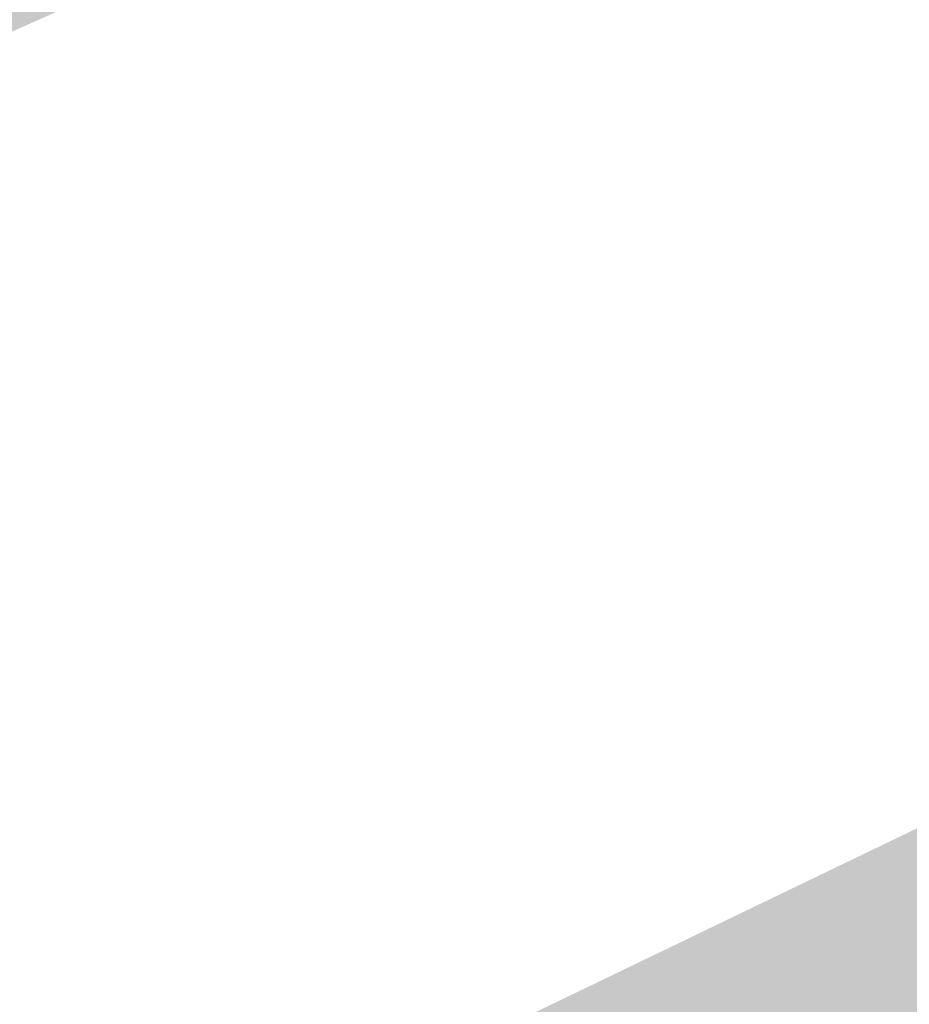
# Model space of a CAD drawing. Header units: millimetres. Extents: x 3267 to 3416, y 1494 to 1704.
# Tile 15 of 256: x 3318 to 3324, y 1622 to 1629. Entities that reach past the tile are written whole.
import ezdxf

# ---------------------------------------------------------------- set-up
doc = ezdxf.new("R2010")
doc.units = ezdxf.units.MM
doc.layers.get('0').update_dxf_attribs({"lineweight": 5})
doc.layers.add('1_trawa', color=94, linetype='Continuous', lineweight=13)
picture_1 = doc.add_image_def('image1.jpg', size_in_pixel=(9921, 7015))

msp = doc.modelspace()

# ---------------------------------------------------------------- hatches: boundary and pattern name
at = {"layer": '1_trawa'}
h = msp.add_hatch(dxfattribs=at)
h.set_pattern_fill('GRASS', color=256, scale=0.02)
h.paths.add_polyline_path([(3334.497, 1628.9652), (3339.0975, 1619.4213), (3348.9953, 1624.3562), (3346.994, 1628.7124), (3349.3865, 1629.9737), (3347.1512, 1634.4877)])
h.paths.add_polyline_path([(3321.0102, 1612.4815), (3332.9325, 1618.2285), (3329.2955, 1625.7736), (3317.3732, 1620.0266)])
h.paths.add_polyline_path([(3364.3966, 1640.3923), (3362.9801, 1643.7026), (3354.9045, 1640.1453), (3358.8282, 1631.2377), (3364.4592, 1633.7181), (3363.2067, 1636.6064), (3362.064, 1639.3526)])
h.paths.add_polyline_path([(3329.5269, 1638.0159), (3330.259, 1638.3334), (3326.1318, 1647.8675), (3310.174, 1640.9595), (3309.0511, 1640.4276), (3314.9073, 1627.2944), (3331.8101, 1634.8316), (3331.4478, 1635.579), (3330.2543, 1638.3314), (3329.5269, 1638.0159), (3330.7204, 1635.2636), (3323.8395, 1632.2798), (3322.6459, 1635.0686)])
h.paths.add_polyline_path([(3333.9168, 1643.3717), (3332.2997, 1647.1008), (3342.8733, 1651.6858), (3346.6663, 1648.736), (3348.1226, 1645.1719), (3343.0771, 1642.984), (3341.0397, 1642.0803), (3340.2172, 1643.9238), (3338.841, 1643.327), (3338.0453, 1645.162)])

# ---------------------------------------------------------------- pictures from other files: only their frames are drawn
image = msp.add_image(picture_1, insert=(3267.0464, 1704.245), size_in_units=(210.4454, 148.803), rotation=-90, dxfattribs=dict(fade=42))
image.dxf.flags = 7

doc.saveas('drawing.dxf')
